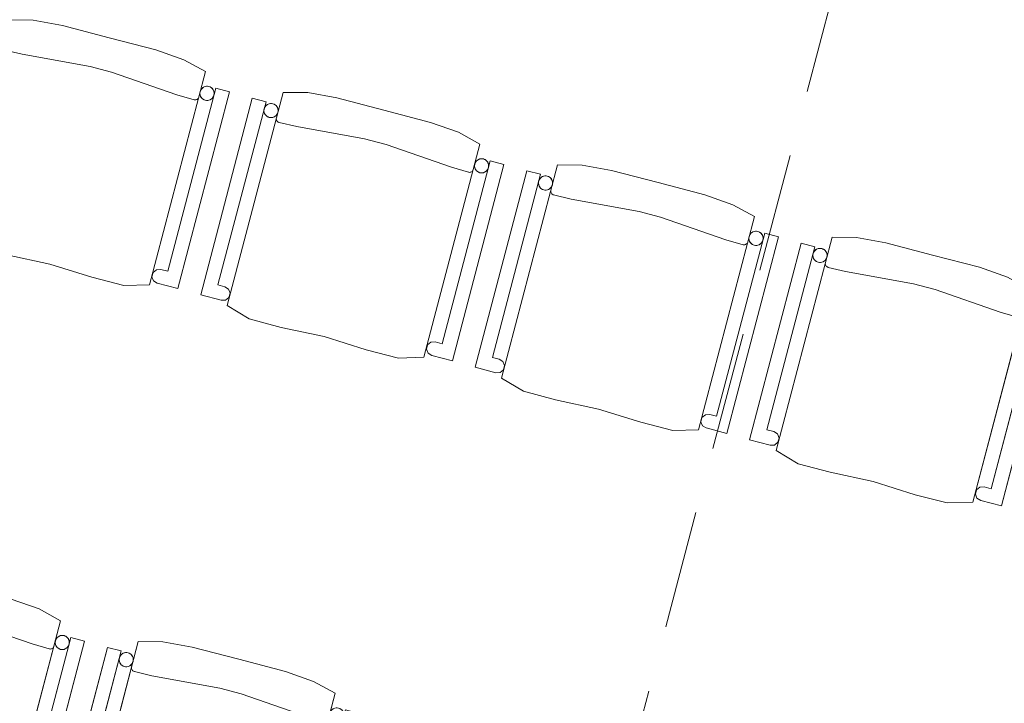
# Model space of a CAD drawing. Header units: millimetres. Extents: x -176817 to 18864955, y -12996033 to 201123.
# Tile 208 of 256: x 169507 to 171588, y -4125 to -2681. Entities that reach past the tile are written whole.
import ezdxf
from ezdxf.enums import TextEntityAlignment as Align

# ---------------------------------------------------------------- set-up
doc = ezdxf.new("R2010")
doc.units = ezdxf.units.MM
doc.header["$MEASUREMENT"] = 0
doc.linetypes.add('Przerywana długa', pattern=[390, 250, -140])
doc.layers.add('320-W Umeblowanie', color=7, linetype='Continuous')
doc.layers.add('410-K Osie', color=7, linetype='Continuous')
doc.styles.add('STYL_AUTOMATYCZNY_8', font='ARIALN.TTF')

# ---------------------------------------------------------------- blocks, each defined once
blk = doc.blocks.new('Krzesło 06 27[332]_2', base_point=(168996.6, -4292.8))
at = {"layer": '320-W Umeblowanie', "color": 254, "linetype": 'Continuous', "lineweight": 0, "true_color": 0xcccccc}
for p, q in [((169177.1, -3841.5), (169058.8, -4292)), ((169229, -3842.1), (169177.1, -3841.5)), ((169290.9, -3853.1), (169229, -3842.1)), ((169111.8, -3853.9), (169002.8, -4269.1)), ((169039.3, -4248.3), (169140.9, -3861.6)), ((169140.9, -3861.6), (169111.8, -3853.9)), ((169389.6, -3879), (169290.9, -3853.1)), ((169488.3, -3904.9), (169389.6, -3879)), ((169162.7, -3897.3), (169162.8, -3895.9)), ((169162.9, -3898.7), (169162.7, -3897.3)), ((169163.2, -3900.1), (169162.9, -3898.7)), ((169163.8, -3901.3), (169163.2, -3900.1)), ((169164.6, -3902.5), (169163.8, -3901.3)), ((169165.6, -3903.5), (169164.6, -3902.5)), ((169166.8, -3904.3), (169165.6, -3903.5)), ((169168, -3904.9), (169166.8, -3904.3)), ((169168.7, -3905), (169168, -3904.9)), ((169205.7, -3913.7), (169168.7, -3905)), ((169547.6, -3925.8), (169488.3, -3904.9)), ((169349.3, -3940), (169205.7, -3913.7)), ((169593, -3950.7), (169547.6, -3925.8)), ((169394.7, -3952), (169349.3, -3940)), ((169532.6, -3999.6), (169394.7, -3952)), ((169474.7, -4401.3), (169593, -3950.7)), ((169614.8, -3986), (169513.2, -4372.7)), ((169534.8, -4408.8), (169643.8, -3993.6)), ((169643.8, -3993.6), (169614.8, -3986)), ((169569.1, -4010.2), (169532.6, -3999.6)), ((169569.8, -4010.4), (169569.1, -4010.2)), ((169571.2, -4010.5), (169569.8, -4010.4)), ((169572.6, -4010.4), (169571.2, -4010.5)), ((169574, -4010), (169572.6, -4010.4)), ((169575.2, -4009.4), (169574, -4010)), ((169576.4, -4008.6), (169575.2, -4009.4)), ((169577.4, -4007.6), (169576.4, -4008.6)), ((169053.8, -4252.1), (169039.3, -4248.3)), ((169061.6, -4257.1), (169053.8, -4252.1)), ((169065, -4265.7), (169061.6, -4257.1)), ((169062.6, -4274.7), (169065, -4265.7)), ((169002.8, -4269.1), (169046.3, -4280.6)), ((169046.3, -4280.6), (169055.4, -4280.6)), ((169055.4, -4280.6), (169062.6, -4274.7)), ((169058.8, -4292), (169105.2, -4320)), ((169105.2, -4320), (169172.9, -4338.1)), ((169172.9, -4338.1), (169263.9, -4357.6)), ((169263.9, -4357.6), (169352.7, -4385.3)), ((169489.5, -4369.5), (169482.3, -4375.3)), ((169498.7, -4368.9), (169489.5, -4369.5)), ((169513.2, -4372.7), (169498.7, -4368.9)), ((169352.7, -4385.3), (169420.6, -4402.9)), ((169482.3, -4375.3), (169479.9, -4384.3)), ((169479.9, -4384.3), (169483.3, -4392.9)), ((169420.6, -4402.9), (169474.7, -4401.3)), ((169483.3, -4392.9), (169491.2, -4397.4)), ((169491.2, -4397.4), (169534.8, -4408.8))]:
    blk.add_line(p, q, dxfattribs=at)
at = {"layer": '320-W Umeblowanie', "color": 254, "linetype": 'Continuous', "lineweight": 0, "true_color": 0xcccccc, "flags": 128}
for points in [[(169058.8, -4292), (169105.2, -4320), (169172.9, -4338.1), (169263.9, -4357.6), (169352.7, -4385.3), (169420.6, -4402.9), (169474.7, -4401.3), (169593, -3950.7), (169547.6, -3925.8), (169488.3, -3904.9), (169389.6, -3879), (169290.9, -3853.1), (169229, -3842.1), (169177.1, -3841.5)], [(169002.8, -4269.1), (169046.3, -4280.6), (169055.4, -4280.6), (169062.6, -4274.7), (169065, -4265.7), (169061.6, -4257.1), (169053.8, -4252.1), (169039.3, -4248.3), (169140.9, -3861.6), (169111.8, -3853.9)], [(169155.4, -3865.4), (169152.8, -3864.9), (169150.2, -3864.9), (169147.6, -3865.4), (169145.2, -3866.3), (169142.9, -3867.6), (169140.9, -3869.3), (169139.2, -3871.3), (169137.9, -3873.6), (169137.1, -3876), (169136.6, -3878.6), (169136.6, -3881.2), (169137.1, -3883.8), (169138, -3886.3), (169139.3, -3888.5), (169141, -3890.5), (169143, -3892.2), (169145.3, -3893.5), (169147.8, -3894.4), (169150.3, -3894.8), (169152.9, -3894.8), (169155.5, -3894.3), (169158, -3893.4), (169160.2, -3892.1), (169162.2, -3890.4), (169163.9, -3888.4), (169165.2, -3886.1), (169166.1, -3883.7), (169166.5, -3881.1), (169166.5, -3878.5), (169166, -3875.9), (169165.1, -3873.5), (169163.8, -3871.2), (169162.1, -3869.2), (169160.1, -3867.5), (169157.8, -3866.2)], [(169513.2, -4372.7), (169498.7, -4368.9), (169489.5, -4369.5), (169482.3, -4375.3), (169479.9, -4384.3), (169483.3, -4392.9), (169491.2, -4397.4), (169534.8, -4408.8), (169643.8, -3993.6), (169614.8, -3986)], [(169600.3, -3982.2), (169597.7, -3981.8), (169595.1, -3981.8), (169592.5, -3982.2), (169590.1, -3983.1), (169587.8, -3984.5), (169585.8, -3986.1), (169584.1, -3988.2), (169582.8, -3990.4), (169582, -3992.9), (169581.5, -3995.5), (169581.5, -3998.1), (169582, -4000.6), (169582.9, -4003.1), (169584.2, -4005.4), (169585.9, -4007.4), (169587.9, -4009), (169590.2, -4010.3), (169592.7, -4011.2), (169595.2, -4011.6), (169597.9, -4011.6), (169600.4, -4011.2), (169602.9, -4010.3), (169605.1, -4008.9), (169607.1, -4007.2), (169608.8, -4005.2), (169610.1, -4003), (169611, -4000.5), (169611.4, -3997.9), (169611.4, -3995.3), (169610.9, -3992.7), (169610, -3990.3), (169608.7, -3988), (169607, -3986), (169605, -3984.4), (169602.7, -3983.1)]]:
    blk.add_lwpolyline(points, close=True, dxfattribs=at)
at = {"layer": '320-W Umeblowanie', "color": 254, "linetype": 'Continuous', "lineweight": 0, "true_color": 0xcccccc}
for centre, start_param, end_param in [((169151.6, -3879.9), 4.712389, 7.853982), ((169151.6, -3879.9), 1.570796, 4.712389), ((169596.5, -3996.7), 4.712389, 7.853982), ((169596.5, -3996.7), 1.570796, 4.712389)]:
    blk.add_ellipse(centre, major_axis=(-14.5, 3.8), ratio=0.9996, start_param=start_param, end_param=end_param, dxfattribs=at)
blk = doc.blocks.new('Krzesło 06 27[333]_2', base_point=(169576.7, -4445.8))
at = {"layer": '320-W Umeblowanie', "color": 254, "linetype": 'Continuous', "lineweight": 0, "true_color": 0xcccccc}
for p, q in [((169757.3, -3994.6), (169639, -4445.1)), ((169809.1, -3995.2), (169757.3, -3994.6)), ((169871, -4006.2), (169809.1, -3995.2)), ((169692, -4007), (169582.9, -4422.2)), ((169619.4, -4401.4), (169721, -4014.6)), ((169721, -4014.6), (169692, -4007)), ((169969.7, -4032.1), (169871, -4006.2)), ((170068.4, -4058), (169969.7, -4032.1)), ((169742.9, -4050.4), (169743, -4049)), ((169743, -4051.8), (169742.9, -4050.4)), ((169743.4, -4053.2), (169743, -4051.8)), ((169744, -4054.4), (169743.4, -4053.2)), ((169744.8, -4055.6), (169744, -4054.4)), ((169745.8, -4056.6), (169744.8, -4055.6)), ((169746.9, -4057.4), (169745.8, -4056.6)), ((169748.2, -4057.9), (169746.9, -4057.4)), ((169748.9, -4058.1), (169748.2, -4057.9)), ((170127.7, -4078.8), (170068.4, -4058)), ((169785.9, -4066.8), (169748.9, -4058.1)), ((169929.4, -4093.1), (169785.9, -4066.8)), ((170173.2, -4103.8), (170127.7, -4078.8)), ((169974.9, -4105.1), (169929.4, -4093.1)), ((170112.8, -4152.7), (169974.9, -4105.1)), ((170054.9, -4554.3), (170173.2, -4103.8)), ((170194.9, -4139.1), (170093.4, -4525.8)), ((170223.9, -4146.7), (170194.9, -4139.1)), ((170149.3, -4163.3), (170112.8, -4152.7)), ((170114.9, -4561.9), (170223.9, -4146.7)), ((170156.5, -4161.7), (170155.4, -4162.5)), ((170157.5, -4160.7), (170156.5, -4161.7)), ((170150, -4163.5), (170149.3, -4163.3)), ((170151.4, -4163.6), (170150, -4163.5)), ((170152.8, -4163.4), (170151.4, -4163.6)), ((170154.1, -4163.1), (170152.8, -4163.4)), ((170155.4, -4162.5), (170154.1, -4163.1)), ((169633.9, -4405.2), (169619.4, -4401.4)), ((169641.7, -4410.2), (169633.9, -4405.2)), ((169645.1, -4418.8), (169641.7, -4410.2)), ((169582.9, -4422.2), (169626.5, -4433.7)), ((169635.6, -4433.6), (169642.8, -4427.8)), ((169642.8, -4427.8), (169645.1, -4418.8)), ((169626.5, -4433.7), (169635.6, -4433.6)), ((169639, -4445.1), (169685.3, -4473.1)), ((169685.3, -4473.1), (169753, -4491.2)), ((169753, -4491.2), (169844, -4510.7)), ((169844, -4510.7), (169932.9, -4538.4)), ((170062.4, -4528.4), (170060.1, -4537.4)), ((170069.6, -4522.5), (170062.4, -4528.4)), ((170078.9, -4522), (170069.6, -4522.5)), ((170093.4, -4525.8), (170078.9, -4522)), ((169932.9, -4538.4), (170000.8, -4555.9)), ((170000.8, -4555.9), (170054.9, -4554.3)), ((170060.1, -4537.4), (170063.4, -4546)), ((170063.4, -4546), (170071.4, -4550.5)), ((170071.4, -4550.5), (170114.9, -4561.9))]:
    blk.add_line(p, q, dxfattribs=at)
at = {"layer": '320-W Umeblowanie', "color": 254, "linetype": 'Continuous', "lineweight": 0, "true_color": 0xcccccc, "flags": 128}
for points in [[(169639, -4445.1), (169685.3, -4473.1), (169753, -4491.2), (169844, -4510.7), (169932.9, -4538.4), (170000.8, -4555.9), (170054.9, -4554.3), (170173.2, -4103.8), (170127.7, -4078.8), (170068.4, -4058), (169969.7, -4032.1), (169871, -4006.2), (169809.1, -3995.2), (169757.3, -3994.6)], [(169582.9, -4422.2), (169626.5, -4433.7), (169635.6, -4433.6), (169642.8, -4427.8), (169645.1, -4418.8), (169641.7, -4410.2), (169633.9, -4405.2), (169619.4, -4401.4), (169721, -4014.6), (169692, -4007)], [(169735.5, -4018.4), (169732.9, -4018), (169730.3, -4018), (169727.7, -4018.5), (169725.3, -4019.4), (169723, -4020.7), (169721, -4022.4), (169719.4, -4024.4), (169718.1, -4026.7), (169717.2, -4029.1), (169716.8, -4031.7), (169716.8, -4034.3), (169717.2, -4036.9), (169718.1, -4039.3), (169719.5, -4041.6), (169721.1, -4043.6), (169723.2, -4045.3), (169725.4, -4046.6), (169727.9, -4047.4), (169730.5, -4047.9), (169733.1, -4047.9), (169735.7, -4047.4), (169738.1, -4046.5), (169740.4, -4045.2), (169742.4, -4043.5), (169744, -4041.5), (169745.3, -4039.2), (169746.2, -4036.8), (169746.6, -4034.2), (169746.6, -4031.6), (169746.2, -4029), (169745.3, -4026.5), (169743.9, -4024.3), (169742.3, -4022.3), (169740.2, -4020.6), (169738, -4019.3)], [(170093.4, -4525.8), (170078.9, -4522), (170069.6, -4522.5), (170062.4, -4528.4), (170060.1, -4537.4), (170063.4, -4546), (170071.4, -4550.5), (170114.9, -4561.9), (170223.9, -4146.7), (170194.9, -4139.1)], [(170180.4, -4135.3), (170177.8, -4134.8), (170175.2, -4134.9), (170172.7, -4135.3), (170170.2, -4136.2), (170167.9, -4137.5), (170166, -4139.2), (170164.3, -4141.2), (170163, -4143.5), (170162.1, -4146), (170161.7, -4148.5), (170161.7, -4151.2), (170162.1, -4153.7), (170163.1, -4156.2), (170164.4, -4158.4), (170166.1, -4160.4), (170168.1, -4162.1), (170170.3, -4163.4), (170172.8, -4164.3), (170175.4, -4164.7), (170178, -4164.7), (170180.6, -4164.2), (170183, -4163.3), (170185.3, -4162), (170187.3, -4160.3), (170188.9, -4158.3), (170190.2, -4156.1), (170191.1, -4153.6), (170191.6, -4151), (170191.6, -4148.4), (170191.1, -4145.8), (170190.2, -4143.4), (170188.9, -4141.1), (170187.2, -4139.1), (170185.2, -4137.5), (170182.9, -4136.2)]]:
    blk.add_lwpolyline(points, close=True, dxfattribs=at)
at = {"layer": '320-W Umeblowanie', "color": 254, "linetype": 'Continuous', "lineweight": 0, "true_color": 0xcccccc}
for centre, start_param, end_param in [((169731.7, -4032.9), 4.712389, 7.853982), ((169731.7, -4032.9), 1.570796, 4.712389), ((170176.6, -4149.8), 4.712389, 7.853982), ((170176.6, -4149.8), 1.570796, 4.712389)]:
    blk.add_ellipse(centre, major_axis=(-14.5, 3.8), ratio=0.9996, start_param=start_param, end_param=end_param, dxfattribs=at)
blk = doc.blocks.new('Krzesło 06 27[344]_2', base_point=(169302.8, -3132.5))
at = {"layer": '320-W Umeblowanie', "color": 254, "linetype": 'Continuous', "lineweight": 0, "true_color": 0xcccccc}
for p, q in [((169483.3, -2681.2), (169365, -3131.7)), ((169535.2, -2681.8), (169483.3, -2681.2)), ((169597.1, -2692.8), (169535.2, -2681.8)), ((169418, -2693.6), (169309, -3108.9)), ((169345.5, -3088), (169447, -2701.3)), ((169447, -2701.3), (169418, -2693.6)), ((169695.7, -2718.7), (169597.1, -2692.8)), ((169794.4, -2744.7), (169695.7, -2718.7)), ((169468.9, -2737.1), (169469, -2735.7)), ((169469, -2738.4), (169468.9, -2737.1)), ((169469.4, -2739.8), (169469, -2738.4)), ((169470, -2741.1), (169469.4, -2739.8)), ((169470.8, -2742.2), (169470, -2741.1)), ((169471.8, -2743.2), (169470.8, -2742.2)), ((169472.9, -2744), (169471.8, -2743.2)), ((169474.2, -2744.6), (169472.9, -2744)), ((169474.9, -2744.8), (169474.2, -2744.6)), ((169511.9, -2753.4), (169474.9, -2744.8)), ((169853.8, -2765.5), (169794.4, -2744.7)), ((169655.4, -2779.8), (169511.9, -2753.4)), ((169899.2, -2790.4), (169853.8, -2765.5)), ((169700.9, -2791.7), (169655.4, -2779.8)), ((169838.8, -2839.3), (169700.9, -2791.7)), ((169780.9, -3241), (169899.2, -2790.4)), ((169921, -2825.7), (169819.4, -3212.4)), ((169950, -2833.4), (169921, -2825.7)), ((169875.3, -2849.9), (169838.8, -2839.3)), ((169840.9, -3248.6), (169950, -2833.4)), ((169876, -2850.1), (169875.3, -2849.9)), ((169877.4, -2850.2), (169876, -2850.1)), ((169878.8, -2850.1), (169877.4, -2850.2)), ((169880.1, -2849.7), (169878.8, -2850.1)), ((169881.4, -2849.1), (169880.1, -2849.7)), ((169882.5, -2848.3), (169881.4, -2849.1)), ((169883.5, -2847.3), (169882.5, -2848.3)), ((169360, -3091.8), (169345.5, -3088)), ((169367.8, -3096.8), (169360, -3091.8)), ((169371.1, -3105.4), (169367.8, -3096.8)), ((169309, -3108.9), (169352.5, -3120.3)), ((169352.5, -3120.3), (169361.6, -3120.3)), ((169361.6, -3120.3), (169368.8, -3114.4)), ((169368.8, -3114.4), (169371.1, -3105.4)), ((169365, -3131.7), (169411.3, -3159.7)), ((169411.3, -3159.7), (169479.1, -3177.8)), ((169479.1, -3177.8), (169570.1, -3197.4)), ((169570.1, -3197.4), (169658.9, -3225)), ((169658.9, -3225), (169726.8, -3242.6)), ((169788.5, -3215), (169786.1, -3224)), ((169786.1, -3224), (169789.5, -3232.6)), ((169795.6, -3209.2), (169788.5, -3215)), ((169804.9, -3208.6), (169795.6, -3209.2)), ((169819.4, -3212.4), (169804.9, -3208.6)), ((169726.8, -3242.6), (169780.9, -3241)), ((169789.5, -3232.6), (169797.4, -3237.1)), ((169797.4, -3237.1), (169840.9, -3248.6))]:
    blk.add_line(p, q, dxfattribs=at)
at = {"layer": '320-W Umeblowanie', "color": 254, "linetype": 'Continuous', "lineweight": 0, "true_color": 0xcccccc, "flags": 128}
for points in [[(169365, -3131.7), (169411.3, -3159.7), (169479.1, -3177.8), (169570.1, -3197.4), (169658.9, -3225), (169726.8, -3242.6), (169780.9, -3241), (169899.2, -2790.4), (169853.8, -2765.5), (169794.4, -2744.7), (169695.7, -2718.7), (169597.1, -2692.8), (169535.2, -2681.8), (169483.3, -2681.2)], [(169309, -3108.9), (169352.5, -3120.3), (169361.6, -3120.3), (169368.8, -3114.4), (169371.1, -3105.4), (169367.8, -3096.8), (169360, -3091.8), (169345.5, -3088), (169447, -2701.3), (169418, -2693.6)], [(169461.5, -2705.1), (169459, -2704.6), (169456.3, -2704.6), (169453.8, -2705.1), (169451.3, -2706), (169449.1, -2707.3), (169447.1, -2709), (169445.4, -2711), (169444.1, -2713.3), (169443.2, -2715.8), (169442.8, -2718.3), (169442.8, -2721), (169443.3, -2723.5), (169444.2, -2726), (169445.5, -2728.2), (169447.2, -2730.2), (169449.2, -2731.9), (169451.5, -2733.2), (169453.9, -2734.1), (169456.5, -2734.5), (169459.1, -2734.5), (169461.7, -2734), (169464.1, -2733.1), (169466.4, -2731.8), (169468.4, -2730.1), (169470.1, -2728.1), (169471.4, -2725.8), (169472.2, -2723.4), (169472.7, -2720.8), (169472.7, -2718.2), (169472.2, -2715.6), (169471.3, -2713.2), (169470, -2710.9), (169468.3, -2708.9), (169466.3, -2707.2), (169464, -2706)], [(169819.4, -3212.4), (169804.9, -3208.6), (169795.6, -3209.2), (169788.5, -3215), (169786.1, -3224), (169789.5, -3232.6), (169797.4, -3237.1), (169840.9, -3248.6), (169950, -2833.4), (169921, -2825.7)], [(169906.5, -2821.9), (169903.9, -2821.5), (169901.3, -2821.5), (169898.7, -2821.9), (169896.2, -2822.9), (169894, -2824.2), (169892, -2825.9), (169890.3, -2827.9), (169889, -2830.1), (169888.1, -2832.6), (169887.7, -2835.2), (169887.7, -2837.8), (169888.2, -2840.4), (169889.1, -2842.8), (169890.4, -2845.1), (169892.1, -2847.1), (169894.1, -2848.7), (169896.4, -2850), (169898.8, -2850.9), (169901.4, -2851.4), (169904, -2851.3), (169906.6, -2850.9), (169909.1, -2850), (169911.3, -2848.7), (169913.3, -2847), (169915, -2845), (169916.3, -2842.7), (169917.2, -2840.2), (169917.6, -2837.6), (169917.6, -2835), (169917.1, -2832.5), (169916.2, -2830), (169914.9, -2827.8), (169913.2, -2825.8), (169911.2, -2824.1), (169908.9, -2822.8)]]:
    blk.add_lwpolyline(points, close=True, dxfattribs=at)
at = {"layer": '320-W Umeblowanie', "color": 254, "linetype": 'Continuous', "lineweight": 0, "true_color": 0xcccccc}
for centre, start_param, end_param in [((169457.7, -2719.6), 4.712389, 7.853982), ((169457.7, -2719.6), 1.570796, 4.712389), ((169902.6, -2836.4), 4.712389, 7.853982), ((169902.6, -2836.4), 1.570796, 4.712389)]:
    blk.add_ellipse(centre, major_axis=(-14.5, 3.8), ratio=0.9996, start_param=start_param, end_param=end_param, dxfattribs=at)
blk = doc.blocks.new('Krzesło 06 27[345]_2', base_point=(169882.9, -3285.6))
at = {"layer": '320-W Umeblowanie', "color": 254, "linetype": 'Continuous', "lineweight": 0, "true_color": 0xcccccc}
for p, q in [((169998.2, -2846.7), (169889.1, -3261.9)), ((170063.5, -2834.3), (169945.1, -3284.8)), ((170027.2, -2854.4), (169998.2, -2846.7)), ((170115.3, -2834.9), (170063.5, -2834.3)), ((170177.2, -2845.9), (170115.3, -2834.9)), ((170275.9, -2871.8), (170177.2, -2845.9)), ((169925.6, -3241.1), (170027.2, -2854.4)), ((170374.6, -2897.7), (170275.9, -2871.8)), ((170049, -2890.1), (170049.2, -2888.7)), ((170049.2, -2891.5), (170049, -2890.1)), ((170049.5, -2892.9), (170049.2, -2891.5)), ((170050.1, -2894.1), (170049.5, -2892.9)), ((170050.9, -2895.3), (170050.1, -2894.1)), ((170051.9, -2896.3), (170050.9, -2895.3)), ((170053.1, -2897.1), (170051.9, -2896.3)), ((170054.4, -2897.7), (170053.1, -2897.1)), ((170055, -2897.8), (170054.4, -2897.7)), ((170092, -2906.5), (170055, -2897.8)), ((170235.6, -2932.8), (170092, -2906.5)), ((170433.9, -2918.6), (170374.6, -2897.7)), ((170281, -2944.8), (170235.6, -2932.8)), ((170479.3, -2943.5), (170433.9, -2918.6)), ((170419, -2992.4), (170281, -2944.8)), ((170361, -3394.1), (170479.3, -2943.5)), ((170501.1, -2978.8), (170399.5, -3365.5)), ((170455.5, -3003), (170419, -2992.4)), ((170421.1, -3401.6), (170530.1, -2986.4)), ((170530.1, -2986.4), (170501.1, -2978.8)), ((170456.1, -3003.2), (170455.5, -3003)), ((170457.5, -3003.3), (170456.1, -3003.2)), ((170458.9, -3003.2), (170457.5, -3003.3)), ((170460.3, -3002.8), (170458.9, -3003.2)), ((170461.5, -3002.2), (170460.3, -3002.8)), ((170462.7, -3001.4), (170461.5, -3002.2)), ((170463.7, -3000.4), (170462.7, -3001.4)), ((169940.1, -3244.9), (169925.6, -3241.1)), ((169947.9, -3249.9), (169940.1, -3244.9)), ((169889.1, -3261.9), (169932.6, -3273.4)), ((169951.3, -3258.5), (169947.9, -3249.9)), ((169948.9, -3267.5), (169951.3, -3258.5)), ((169932.6, -3273.4), (169941.8, -3273.4)), ((169941.8, -3273.4), (169948.9, -3267.5)), ((169945.1, -3284.8), (169991.5, -3312.8)), ((169991.5, -3312.8), (170059.2, -3330.9)), ((170059.2, -3330.9), (170150.2, -3350.4)), ((170150.2, -3350.4), (170239, -3378.1)), ((170368.6, -3368.1), (170366.2, -3377.1)), ((170375.8, -3362.3), (170368.6, -3368.1)), ((170385, -3361.7), (170375.8, -3362.3)), ((170399.5, -3365.5), (170385, -3361.7)), ((170239, -3378.1), (170306.9, -3395.7)), ((170366.2, -3377.1), (170369.6, -3385.7)), ((170369.6, -3385.7), (170377.5, -3390.2)), ((170377.5, -3390.2), (170421.1, -3401.6)), ((170306.9, -3395.7), (170361, -3394.1))]:
    blk.add_line(p, q, dxfattribs=at)
at = {"layer": '320-W Umeblowanie', "color": 254, "linetype": 'Continuous', "lineweight": 0, "true_color": 0xcccccc, "flags": 128}
for points in [[(169889.1, -3261.9), (169932.6, -3273.4), (169941.8, -3273.4), (169948.9, -3267.5), (169951.3, -3258.5), (169947.9, -3249.9), (169940.1, -3244.9), (169925.6, -3241.1), (170027.2, -2854.4), (169998.2, -2846.7)], [(169945.1, -3284.8), (169991.5, -3312.8), (170059.2, -3330.9), (170150.2, -3350.4), (170239, -3378.1), (170306.9, -3395.7), (170361, -3394.1), (170479.3, -2943.5), (170433.9, -2918.6), (170374.6, -2897.7), (170275.9, -2871.8), (170177.2, -2845.9), (170115.3, -2834.9), (170063.5, -2834.3)], [(170041.7, -2858.2), (170039.1, -2857.7), (170036.5, -2857.7), (170033.9, -2858.2), (170031.5, -2859.1), (170029.2, -2860.4), (170027.2, -2862.1), (170025.5, -2864.1), (170024.2, -2866.4), (170023.4, -2868.8), (170022.9, -2871.4), (170022.9, -2874), (170023.4, -2876.6), (170024.3, -2879.1), (170025.6, -2881.3), (170027.3, -2883.3), (170029.3, -2885), (170031.6, -2886.3), (170034.1, -2887.2), (170036.6, -2887.6), (170039.3, -2887.6), (170041.8, -2887.1), (170044.3, -2886.2), (170046.5, -2884.9), (170048.5, -2883.2), (170050.2, -2881.2), (170051.5, -2878.9), (170052.4, -2876.5), (170052.8, -2873.9), (170052.8, -2871.3), (170052.3, -2868.7), (170051.4, -2866.3), (170050.1, -2864), (170048.4, -2862), (170046.4, -2860.3), (170044.1, -2859)], [(170486.6, -2975), (170484, -2974.6), (170481.4, -2974.6), (170478.8, -2975), (170476.4, -2975.9), (170474.1, -2977.3), (170472.1, -2978.9), (170470.5, -2981), (170469.2, -2983.2), (170468.3, -2985.7), (170467.8, -2988.3), (170467.8, -2990.9), (170468.3, -2993.4), (170469.2, -2995.9), (170470.5, -2998.2), (170472.2, -3000.2), (170474.2, -3001.8), (170476.5, -3003.1), (170479, -3004), (170481.6, -3004.4), (170484.2, -3004.4), (170486.7, -3004), (170489.2, -3003.1), (170491.5, -3001.7), (170493.4, -3000), (170495.1, -2998), (170496.4, -2995.8), (170497.3, -2993.3), (170497.7, -2990.7), (170497.7, -2988.1), (170497.3, -2985.5), (170496.3, -2983.1), (170495, -2980.8), (170493.3, -2978.8), (170491.3, -2977.2), (170489.1, -2975.9)], [(170399.5, -3365.5), (170385, -3361.7), (170375.8, -3362.3), (170368.6, -3368.1), (170366.2, -3377.1), (170369.6, -3385.7), (170377.5, -3390.2), (170421.1, -3401.6), (170530.1, -2986.4), (170501.1, -2978.8)]]:
    blk.add_lwpolyline(points, close=True, dxfattribs=at)
at = {"layer": '320-W Umeblowanie', "color": 254, "linetype": 'Continuous', "lineweight": 0, "true_color": 0xcccccc}
for centre, start_param, end_param in [((170037.9, -2872.7), 4.712389, 7.853982), ((170037.9, -2872.7), 1.570796, 4.712389), ((170482.8, -2989.5), 4.712389, 7.853982), ((170482.8, -2989.5), 1.570796, 4.712389)]:
    blk.add_ellipse(centre, major_axis=(-14.5, 3.8), ratio=0.9996, start_param=start_param, end_param=end_param, dxfattribs=at)
blk = doc.blocks.new('Krzesło 06 27[346]_2', base_point=(170463.1, -3438.6))
at = {"layer": '320-W Umeblowanie', "color": 254, "linetype": 'Continuous', "lineweight": 0, "true_color": 0xcccccc}
for p, q in [((170643.6, -2987.4), (170525.3, -3437.9)), ((170695.4, -2988), (170643.6, -2987.4)), ((170757.3, -2999), (170695.4, -2988)), ((170578.3, -2999.8), (170469.3, -3415)), ((170505.8, -3394.2), (170607.3, -3007.4)), ((170607.3, -3007.4), (170578.3, -2999.8)), ((170856, -3024.9), (170757.3, -2999)), ((170954.7, -3050.8), (170856, -3024.9)), ((170629.2, -3043.2), (170629.3, -3041.8)), ((170629.3, -3044.6), (170629.2, -3043.2)), ((170629.7, -3046), (170629.3, -3044.6)), ((170630.3, -3047.2), (170629.7, -3046)), ((170631.1, -3048.4), (170630.3, -3047.2)), ((170632.1, -3049.4), (170631.1, -3048.4)), ((170633.2, -3050.2), (170632.1, -3049.4)), ((170634.5, -3050.7), (170633.2, -3050.2)), ((170635.2, -3050.9), (170634.5, -3050.7)), ((170672.2, -3059.6), (170635.2, -3050.9)), ((171014.1, -3071.6), (170954.7, -3050.8)), ((170815.7, -3085.9), (170672.2, -3059.6)), ((171059.5, -3096.6), (171014.1, -3071.6)), ((170861.2, -3097.9), (170815.7, -3085.9)), ((170999.1, -3145.5), (170861.2, -3097.9)), ((170941.2, -3547.1), (171059.5, -3096.6)), ((171081.2, -3131.9), (170979.7, -3518.6)), ((171001.2, -3554.7), (171110.3, -3139.5)), ((171110.3, -3139.5), (171081.2, -3131.9)), ((171035.6, -3156.1), (170999.1, -3145.5)), ((171036.3, -3156.3), (171035.6, -3156.1)), ((171037.7, -3156.4), (171036.3, -3156.3)), ((171039.1, -3156.2), (171037.7, -3156.4)), ((171040.4, -3155.9), (171039.1, -3156.2)), ((171041.7, -3155.3), (171040.4, -3155.9)), ((171042.8, -3154.5), (171041.7, -3155.3)), ((171043.8, -3153.5), (171042.8, -3154.5)), ((170520.3, -3398), (170505.8, -3394.2)), ((170528.1, -3403), (170520.3, -3398)), ((170531.4, -3411.6), (170528.1, -3403)), ((170529.1, -3420.6), (170531.4, -3411.6)), ((170469.3, -3415), (170512.8, -3426.5)), ((170512.8, -3426.5), (170521.9, -3426.4)), ((170521.9, -3426.4), (170529.1, -3420.6)), ((170525.3, -3437.9), (170571.6, -3465.9)), ((170571.6, -3465.9), (170639.4, -3484)), ((170639.4, -3484), (170730.3, -3503.5)), ((170730.3, -3503.5), (170819.2, -3531.2)), ((170955.9, -3515.3), (170948.7, -3521.2)), ((170965.2, -3514.8), (170955.9, -3515.3)), ((170979.7, -3518.6), (170965.2, -3514.8)), ((170819.2, -3531.2), (170887.1, -3548.7)), ((170948.7, -3521.2), (170946.4, -3530.2)), ((170946.4, -3530.2), (170949.8, -3538.8)), ((170887.1, -3548.7), (170941.2, -3547.1)), ((170949.8, -3538.8), (170957.7, -3543.3)), ((170957.7, -3543.3), (171001.2, -3554.7))]:
    blk.add_line(p, q, dxfattribs=at)
at = {"layer": '320-W Umeblowanie', "color": 254, "linetype": 'Continuous', "lineweight": 0, "true_color": 0xcccccc, "flags": 128}
for points in [[(170525.3, -3437.9), (170571.6, -3465.9), (170639.4, -3484), (170730.3, -3503.5), (170819.2, -3531.2), (170887.1, -3548.7), (170941.2, -3547.1), (171059.5, -3096.6), (171014.1, -3071.6), (170954.7, -3050.8), (170856, -3024.9), (170757.3, -2999), (170695.4, -2988), (170643.6, -2987.4)], [(170469.3, -3415), (170512.8, -3426.5), (170521.9, -3426.4), (170529.1, -3420.6), (170531.4, -3411.6), (170528.1, -3403), (170520.3, -3398), (170505.8, -3394.2), (170607.3, -3007.4), (170578.3, -2999.8)], [(170621.8, -3011.2), (170619.2, -3010.8), (170616.6, -3010.8), (170614.1, -3011.3), (170611.6, -3012.2), (170609.3, -3013.5), (170607.4, -3015.2), (170605.7, -3017.2), (170604.4, -3019.5), (170603.5, -3021.9), (170603.1, -3024.5), (170603.1, -3027.1), (170603.5, -3029.7), (170604.5, -3032.1), (170605.8, -3034.4), (170607.5, -3036.4), (170609.5, -3038.1), (170611.7, -3039.4), (170614.2, -3040.2), (170616.8, -3040.7), (170619.4, -3040.7), (170622, -3040.2), (170624.4, -3039.3), (170626.7, -3038), (170628.7, -3036.3), (170630.3, -3034.3), (170631.6, -3032), (170632.5, -3029.6), (170633, -3027), (170632.9, -3024.4), (170632.5, -3021.8), (170631.6, -3019.3), (170630.3, -3017.1), (170628.6, -3015.1), (170626.6, -3013.4), (170624.3, -3012.1)], [(170979.7, -3518.6), (170965.2, -3514.8), (170955.9, -3515.3), (170948.7, -3521.2), (170946.4, -3530.2), (170949.8, -3538.8), (170957.7, -3543.3), (171001.2, -3554.7), (171110.3, -3139.5), (171081.2, -3131.9)], [(171066.7, -3128.1), (171064.2, -3127.6), (171061.5, -3127.7), (171059, -3128.1), (171056.5, -3129), (171054.3, -3130.3), (171052.3, -3132), (171050.6, -3134), (171049.3, -3136.3), (171048.4, -3138.8), (171048, -3141.3), (171048, -3144), (171048.5, -3146.5), (171049.4, -3149), (171050.7, -3151.2), (171052.4, -3153.2), (171054.4, -3154.9), (171056.7, -3156.2), (171059.1, -3157.1), (171061.7, -3157.5), (171064.3, -3157.5), (171066.9, -3157), (171069.3, -3156.1), (171071.6, -3154.8), (171073.6, -3153.1), (171075.3, -3151.1), (171076.6, -3148.9), (171077.4, -3146.4), (171077.9, -3143.8), (171077.9, -3141.2), (171077.4, -3138.6), (171076.5, -3136.2), (171075.2, -3133.9), (171073.5, -3131.9), (171071.5, -3130.3), (171069.2, -3129)]]:
    blk.add_lwpolyline(points, close=True, dxfattribs=at)
at = {"layer": '320-W Umeblowanie', "color": 254, "linetype": 'Continuous', "lineweight": 0, "true_color": 0xcccccc}
for centre, start_param, end_param in [((170618, -3025.7), 4.712389, 7.853982), ((170618, -3025.7), 1.570796, 4.712389), ((171062.9, -3142.6), 4.712389, 7.853982), ((171062.9, -3142.6), 1.570796, 4.712389)]:
    blk.add_ellipse(centre, major_axis=(-14.5, 3.8), ratio=0.9996, start_param=start_param, end_param=end_param, dxfattribs=at)
blk = doc.blocks.new('Krzesło 06 27[347]_2', base_point=(171043.2, -3591.7))
at = {"layer": '320-W Umeblowanie', "color": 254, "linetype": 'Continuous', "lineweight": 0, "true_color": 0xcccccc}
for p, q in [((171223.7, -3140.5), (171105.4, -3591)), ((171275.6, -3141.1), (171223.7, -3140.5)), ((171337.5, -3152.1), (171275.6, -3141.1)), ((171158.4, -3152.9), (171049.4, -3568.1)), ((171085.9, -3547.2), (171187.5, -3160.5)), ((171187.5, -3160.5), (171158.4, -3152.9)), ((171436.2, -3178), (171337.5, -3152.1)), ((171534.9, -3203.9), (171436.2, -3178)), ((171209.3, -3196.3), (171209.4, -3194.9)), ((171209.5, -3197.7), (171209.3, -3196.3)), ((171209.8, -3199.1), (171209.5, -3197.7)), ((171210.4, -3200.3), (171209.8, -3199.1)), ((171211.2, -3201.5), (171210.4, -3200.3)), ((171212.2, -3202.4), (171211.2, -3201.5)), ((171213.4, -3203.2), (171212.2, -3202.4)), ((171214.6, -3203.8), (171213.4, -3203.2)), ((171215.3, -3204), (171214.6, -3203.8)), ((171252.3, -3212.7), (171215.3, -3204)), ((171594.2, -3224.7), (171534.9, -3203.9)), ((171395.9, -3239), (171252.3, -3212.7)), ((171639.6, -3249.7), (171594.2, -3224.7)), ((171441.3, -3251), (171395.9, -3239)), ((171579.2, -3298.5), (171441.3, -3251)), ((171521.3, -3700.2), (171639.6, -3249.7)), ((171661.4, -3285), (171559.8, -3671.7)), ((171690.4, -3292.6), (171661.4, -3285)), ((171615.7, -3309.2), (171579.2, -3298.5)), ((171581.4, -3707.8), (171690.4, -3292.6)), ((171621.8, -3308.4), (171620.6, -3309)), ((171623, -3307.6), (171621.8, -3308.4)), ((171624, -3306.6), (171623, -3307.6)), ((171616.4, -3309.3), (171615.7, -3309.2)), ((171617.8, -3309.5), (171616.4, -3309.3)), ((171619.2, -3309.3), (171617.8, -3309.5)), ((171620.6, -3309), (171619.2, -3309.3)), ((171100.4, -3551.1), (171085.9, -3547.2)), ((171108.2, -3556.1), (171100.4, -3551.1)), ((171111.6, -3564.7), (171108.2, -3556.1)), ((171049.4, -3568.1), (171092.9, -3579.5)), ((171102, -3579.5), (171109.2, -3573.7)), ((171109.2, -3573.7), (171111.6, -3564.7)), ((171092.9, -3579.5), (171102, -3579.5)), ((171105.4, -3591), (171151.8, -3619)), ((171151.8, -3619), (171219.5, -3637.1)), ((171219.5, -3637.1), (171310.5, -3656.6)), ((171310.5, -3656.6), (171399.3, -3684.3)), ((171528.9, -3674.3), (171526.5, -3683.3)), ((171526.5, -3683.3), (171529.9, -3691.9)), ((171536.1, -3668.4), (171528.9, -3674.3)), ((171545.3, -3667.9), (171536.1, -3668.4)), ((171559.8, -3671.7), (171545.3, -3667.9)), ((171399.3, -3684.3), (171467.2, -3701.8)), ((171467.2, -3701.8), (171521.3, -3700.2)), ((171529.9, -3691.9), (171537.8, -3696.4)), ((171537.8, -3696.4), (171581.4, -3707.8))]:
    blk.add_line(p, q, dxfattribs=at)
at = {"layer": '320-W Umeblowanie', "color": 254, "linetype": 'Continuous', "lineweight": 0, "true_color": 0xcccccc, "flags": 128}
for points in [[(171105.4, -3591), (171151.8, -3619), (171219.5, -3637.1), (171310.5, -3656.6), (171399.3, -3684.3), (171467.2, -3701.8), (171521.3, -3700.2), (171639.6, -3249.7), (171594.2, -3224.7), (171534.9, -3203.9), (171436.2, -3178), (171337.5, -3152.1), (171275.6, -3141.1), (171223.7, -3140.5)], [(171049.4, -3568.1), (171092.9, -3579.5), (171102, -3579.5), (171109.2, -3573.7), (171111.6, -3564.7), (171108.2, -3556.1), (171100.4, -3551.1), (171085.9, -3547.2), (171187.5, -3160.5), (171158.4, -3152.9)], [(171202, -3164.3), (171199.4, -3163.9), (171196.8, -3163.9), (171194.2, -3164.4), (171191.7, -3165.3), (171189.5, -3166.6), (171187.5, -3168.3), (171185.8, -3170.3), (171184.5, -3172.6), (171183.6, -3175), (171183.2, -3177.6), (171183.2, -3180.2), (171183.7, -3182.8), (171184.6, -3185.2), (171185.9, -3187.5), (171187.6, -3189.5), (171189.6, -3191.2), (171191.9, -3192.4), (171194.3, -3193.3), (171196.9, -3193.8), (171199.5, -3193.8), (171202.1, -3193.3), (171204.6, -3192.4), (171206.8, -3191.1), (171208.8, -3189.4), (171210.5, -3187.4), (171211.8, -3185.1), (171212.7, -3182.6), (171213.1, -3180.1), (171213.1, -3177.4), (171212.6, -3174.9), (171211.7, -3172.4), (171210.4, -3170.2), (171208.7, -3168.2), (171206.7, -3166.5), (171204.4, -3165.2)], [(171559.8, -3671.7), (171545.3, -3667.9), (171536.1, -3668.4), (171528.9, -3674.3), (171526.5, -3683.3), (171529.9, -3691.9), (171537.8, -3696.4), (171581.4, -3707.8), (171690.4, -3292.6), (171661.4, -3285)], [(171646.9, -3281.2), (171644.3, -3280.7), (171641.7, -3280.7), (171639.1, -3281.2), (171636.7, -3282.1), (171634.4, -3283.4), (171632.4, -3285.1), (171630.7, -3287.1), (171629.4, -3289.4), (171628.6, -3291.9), (171628.1, -3294.4), (171628.1, -3297), (171628.6, -3299.6), (171629.5, -3302.1), (171630.8, -3304.3), (171632.5, -3306.3), (171634.5, -3308), (171636.8, -3309.3), (171639.3, -3310.2), (171641.8, -3310.6), (171644.5, -3310.6), (171647, -3310.1), (171649.5, -3309.2), (171651.7, -3307.9), (171653.7, -3306.2), (171655.4, -3304.2), (171656.7, -3301.9), (171657.6, -3299.5), (171658, -3296.9), (171658, -3294.3), (171657.5, -3291.7), (171656.6, -3289.3), (171655.3, -3287), (171653.6, -3285), (171651.6, -3283.3), (171649.3, -3282)]]:
    blk.add_lwpolyline(points, close=True, dxfattribs=at)
at = {"layer": '320-W Umeblowanie', "color": 254, "linetype": 'Continuous', "lineweight": 0, "true_color": 0xcccccc}
for centre, start_param, end_param in [((171198.2, -3178.8), 4.712389, 7.853982), ((171198.2, -3178.8), 1.570796, 4.712389), ((171643.1, -3295.7), 4.712389, 7.853982), ((171643.1, -3295.7), 1.570796, 4.712389)]:
    blk.add_ellipse(centre, major_axis=(-14.5, 3.8), ratio=0.9996, start_param=start_param, end_param=end_param, dxfattribs=at)
blk = doc.blocks.new('Standardowy znacznik osi[646]_2', base_point=(189711.8, 67432.3))
at = {"layer": '410-K Osie', "color": 5, "linetype": 'Przerywana długa', "lineweight": 0}
blk.add_line((188946.4, 64531.6), (167940.7, -15073.1), dxfattribs=at)
at = {"layer": '410-K Osie', "color": 7, "lineweight": 0, "style": 'STYL_AUTOMATYCZNY_8'}
for tag, p in [('AC_MarkerText_1_0', (189764.8, 67601.9)), ('AC_MarkerText_1_1', (167164.4, -18046))]:
    blk.add_attdef(tag, text='', height=100, rotation=345.218, dxfattribs=at).set_placement(p, align=Align.TOP_CENTER)

msp = doc.modelspace()

# ---------------------------------------------------------------- block references
at = {"layer": '320-W Umeblowanie', "color": 254, "linetype": 'Continuous', "lineweight": 0, "true_color": 0xcccccc}
for name, p in [('Krzesło 06 27[344]_2', (169302.77, -3132.48)), ('Krzesło 06 27[345]_2', (169882.91, -3285.56)), ('Krzesło 06 27[346]_2', (170463.05, -3438.65)), ('Krzesło 06 27[347]_2', (171043.19, -3591.73)), ('Krzesło 06 27[332]_2', (168996.6, -4292.76)), ('Krzesło 06 27[333]_2', (169576.74, -4445.85))]:
    msp.add_blockref(name, p, dxfattribs=at)
at = {"layer": '410-K Osie', "color": 5, "linetype": 'Continuous', "lineweight": 0}
msp.add_blockref('Standardowy znacznik osi[646]_2', (189711.85, 67432.33), dxfattribs=at)

doc.saveas('drawing.dxf')
